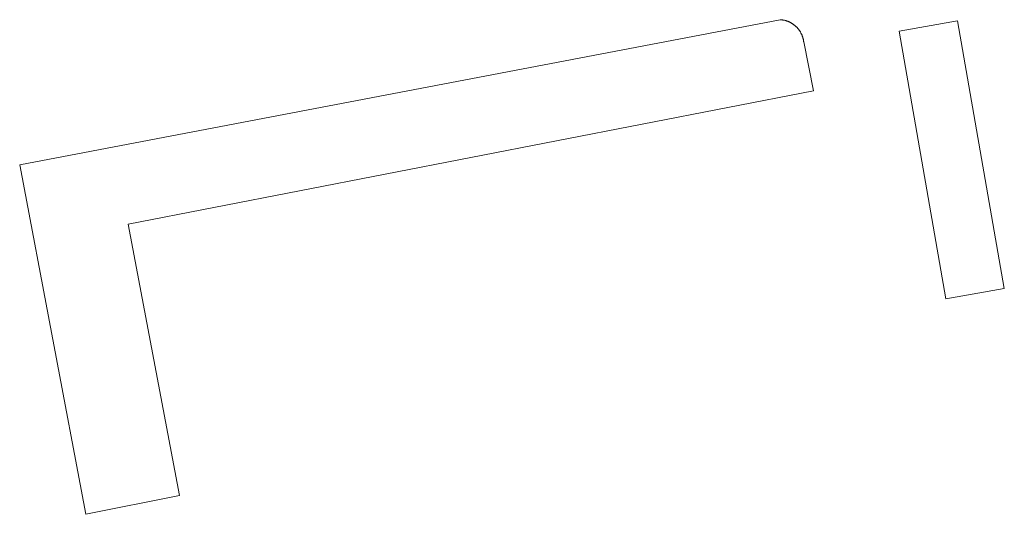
# Model space of a CAD drawing. Extents: x 212171 to 228808, y 571701 to 593093.
# Tile 19 of 97: x 216738 to 216753, y 585138 to 585146. Entities that reach past the tile are written whole.
import ezdxf

# ---------------------------------------------------------------- set-up
doc = ezdxf.new("R2010")
doc.units = 0
doc.layers.add('016 Alles planjaar 2023', color=72, linetype='Continuous', lineweight=20, true_color=0x1e90ff)

msp = doc.modelspace()

# ---------------------------------------------------------------- hatches: boundary and pattern name
at = {"layer": '016 Alles planjaar 2023', "true_color": 0x1e90ff}
h = msp.add_hatch(dxfattribs=at)
h.set_pattern_fill('DQ_CLEAR', color=72, style=0)
h.set_pattern_definition([])
h.paths.add_polyline_path([(216750.057, 585145.797), (216738.43, 585143.574), (216739.443, 585138.226), (216740.875, 585138.512), (216740.088, 585142.668), (216750.569, 585144.707), (216750.418, 585145.459), (216750.417, 585145.465), (216750.416, 585145.472), (216750.415, 585145.478), (216750.414, 585145.484), (216750.413, 585145.491), (216750.412, 585145.497), (216750.41, 585145.503), (216750.409, 585145.509), (216750.407, 585145.515), (216750.405, 585145.522), (216750.403, 585145.528), (216750.401, 585145.534), (216750.399, 585145.54), (216750.397, 585145.546), (216750.395, 585145.552), (216750.393, 585145.558), (216750.39, 585145.564), (216750.388, 585145.57), (216750.385, 585145.575), (216750.382, 585145.581), (216750.379, 585145.587), (216750.376, 585145.593), (216750.373, 585145.598), (216750.37, 585145.604), (216750.367, 585145.609), (216750.364, 585145.615), (216750.36, 585145.62), (216750.357, 585145.626), (216750.353, 585145.631), (216750.35, 585145.636), (216750.346, 585145.641), (216750.342, 585145.646), (216750.338, 585145.651), (216750.334, 585145.656), (216750.33, 585145.661), (216750.326, 585145.666), (216750.322, 585145.671), (216750.317, 585145.676), (216750.313, 585145.68), (216750.308, 585145.685), (216750.304, 585145.689), (216750.299, 585145.694), (216750.294, 585145.698), (216750.29, 585145.702), (216750.285, 585145.707), (216750.28, 585145.711), (216750.275, 585145.715), (216750.27, 585145.719), (216750.265, 585145.722), (216750.26, 585145.726), (216750.254, 585145.73), (216750.249, 585145.733), (216750.244, 585145.737), (216750.238, 585145.74), (216750.233, 585145.744), (216750.227, 585145.747), (216750.222, 585145.75), (216750.216, 585145.753), (216750.21, 585145.756), (216750.205, 585145.759), (216750.199, 585145.762), (216750.193, 585145.764), (216750.187, 585145.767), (216750.181, 585145.769), (216750.175, 585145.772), (216750.169, 585145.774), (216750.163, 585145.776), (216750.157, 585145.778), (216750.151, 585145.78), (216750.145, 585145.782), (216750.139, 585145.784), (216750.133, 585145.785), (216750.127, 585145.787), (216750.12, 585145.788), (216750.114, 585145.79), (216750.108, 585145.791), (216750.101, 585145.792), (216750.095, 585145.793), (216750.089, 585145.794), (216750.082, 585145.795), (216750.076, 585145.795), (216750.07, 585145.796), (216750.063, 585145.797), (216750.057, 585145.797)])
h = msp.add_hatch(dxfattribs=at)
h.set_pattern_fill('DQ_CLEAR', color=72, style=0)
h.set_pattern_definition([])
h.paths.add_polyline_path([(216751.878, 585145.622), (216752.594, 585141.525), (216753.486, 585141.681), (216752.77, 585145.778), (216751.878, 585145.622)])

# ---------------------------------------------------------------- linework, layer by layer
at = {"layer": '016 Alles planjaar 2023', "color": 14, "true_color": 0x004000}
for points in [[(216750.057, 585145.797), (216738.43, 585143.574), (216739.443, 585138.226), (216740.875, 585138.512), (216740.088, 585142.668), (216750.569, 585144.707), (216750.418, 585145.459), (216750.417, 585145.465), (216750.416, 585145.472), (216750.415, 585145.478), (216750.414, 585145.484), (216750.413, 585145.491), (216750.412, 585145.497), (216750.41, 585145.503), (216750.409, 585145.509), (216750.407, 585145.515), (216750.405, 585145.522), (216750.403, 585145.528), (216750.401, 585145.534), (216750.399, 585145.54), (216750.397, 585145.546), (216750.395, 585145.552), (216750.393, 585145.558), (216750.39, 585145.564), (216750.388, 585145.57), (216750.385, 585145.575), (216750.382, 585145.581), (216750.379, 585145.587), (216750.376, 585145.593), (216750.373, 585145.598), (216750.37, 585145.604), (216750.367, 585145.609), (216750.364, 585145.615), (216750.36, 585145.62), (216750.357, 585145.626), (216750.353, 585145.631), (216750.35, 585145.636), (216750.346, 585145.641), (216750.342, 585145.646), (216750.338, 585145.651), (216750.334, 585145.656), (216750.33, 585145.661), (216750.326, 585145.666), (216750.322, 585145.671), (216750.317, 585145.676), (216750.313, 585145.68), (216750.308, 585145.685), (216750.304, 585145.689), (216750.299, 585145.694), (216750.294, 585145.698), (216750.29, 585145.702), (216750.285, 585145.707), (216750.28, 585145.711), (216750.275, 585145.715), (216750.27, 585145.719), (216750.265, 585145.722), (216750.26, 585145.726), (216750.254, 585145.73), (216750.249, 585145.733), (216750.244, 585145.737), (216750.238, 585145.74), (216750.233, 585145.744), (216750.227, 585145.747), (216750.222, 585145.75), (216750.216, 585145.753), (216750.21, 585145.756), (216750.205, 585145.759), (216750.199, 585145.762), (216750.193, 585145.764), (216750.187, 585145.767), (216750.181, 585145.769), (216750.175, 585145.772), (216750.169, 585145.774), (216750.163, 585145.776), (216750.157, 585145.778), (216750.151, 585145.78), (216750.145, 585145.782), (216750.139, 585145.784), (216750.133, 585145.785), (216750.127, 585145.787), (216750.12, 585145.788), (216750.114, 585145.79), (216750.108, 585145.791), (216750.101, 585145.792), (216750.095, 585145.793), (216750.089, 585145.794), (216750.082, 585145.795), (216750.076, 585145.795), (216750.07, 585145.796), (216750.063, 585145.797), (216750.057, 585145.797)], [(216751.878, 585145.622), (216752.594, 585141.525), (216753.486, 585141.681), (216752.77, 585145.778), (216751.878, 585145.622)]]:
    msp.add_lwpolyline(points, close=True, dxfattribs=at)

doc.saveas('drawing.dxf')
